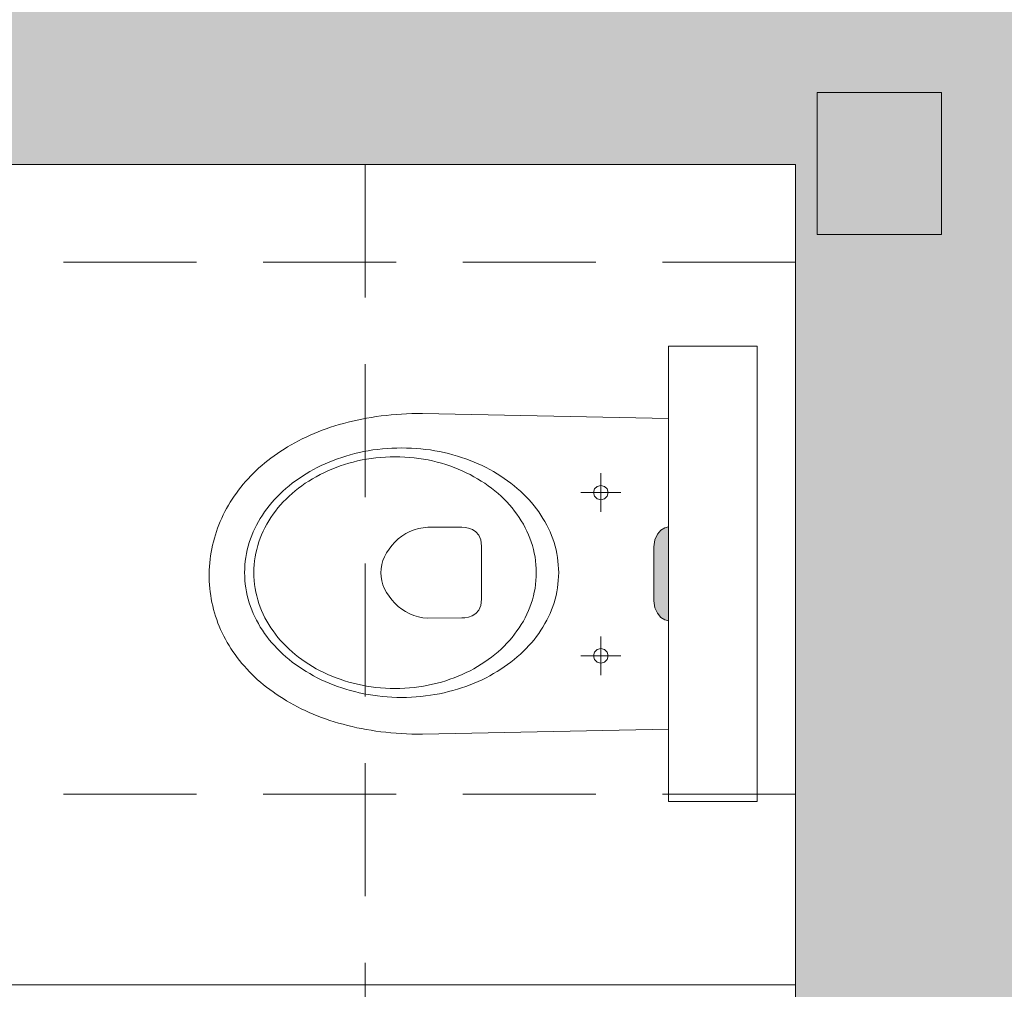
# Model space of a CAD drawing. Header units: millimetres. Extents: x -23540 to 53212, y -37964 to 41185.
# Tile 18 of 203: x -15002 to -14891, y -31696 to -31587. Entities that reach past the tile are written whole.
import ezdxf

# ---------------------------------------------------------------- set-up
doc = ezdxf.new("R2010")
doc.units = ezdxf.units.MM
doc.linetypes.add('DASHEDX2', pattern=[1.5, 1, -0.5])
doc.layers.get('0').update_dxf_attribs({"lineweight": 18})
for name, color, linetype, lineweight in [('PG_PRZERYWANE_ŚREDNIE', 1, 'DASHEDX2', 18), ('PG_WIDOKOWE_CIENKIE', 1, 'Continuous', 18), ('PG_ŚCIANY_DZIAŁOWE', 3, 'Continuous', 18)]:
    doc.layers.add(name, color=color, linetype=linetype, lineweight=lineweight)

msp = doc.modelspace()

# ---------------------------------------------------------------- hatches: boundary and pattern name
at = {"lineweight": 18, "true_color": 0x636466, "transparency": 33554559}
h = msp.add_hatch(color=251, dxfattribs=at)
h.dxf.hatch_style = 1
h.paths.add_polyline_path([(-14930.76, -31652.4), (-14930.66, -31653.17), (-14930.37, -31653.79), (-14929.98, -31654.25), (-14929.54, -31654.54), (-14929.12, -31654.64), (-14929.12, -31644.04), (-14929.54, -31644.15), (-14929.98, -31644.43), (-14930.37, -31644.89), (-14930.66, -31645.51), (-14930.76, -31646.29)])
at = {"layer": 'PG_ŚCIANY_DZIAŁOWE', "true_color": 0x636466, "transparency": 33554610}
h = msp.add_hatch(color=251, dxfattribs=at)
h.dxf.hatch_style = 1
h.paths.add_polyline_path([(-14660.86, -31379.19), (-14697.79, -31379.19), (-14697.79, -31847.69), (-14871.79, -31847.69), (-14871.79, -31463.69), (-14871.79, -31355.69), (-14994.29, -31355.69), (-14994.29, -31374.19), (-14914.79, -31374.19), (-14914.79, -31584.69), (-15162.29, -31584.69), (-15162.29, -31374.19), (-15095.29, -31374.19), (-15095.29, -31355.69), (-15188.79, -31355.69), (-15188.79, -31374.19), (-15176.79, -31374.19), (-15176.79, -31603.19), (-14914.79, -31603.19), (-14914.79, -31789.19), (-15289.79, -31789.19), (-15289.79, -31374.19), (-15289.79, -31355.69), (-15339.79, -31355.69), (-15339.79, -31371.69), (-15308.29, -31371.69), (-15308.29, -31810.19), (-15108.79, -31810.19), (-15108.79, -31817.19), (-15099.79, -31817.19), (-15099.79, -31810.19), (-14910.79, -31810.19), (-14910.79, -31975.69), (-14924.29, -31975.69), (-14924.29, -32047.69), (-14849.24, -32047.69), (-14849.24, -31893.65), (-14660.86, -31893.65)])
h.paths.add_polyline_path([(-14697.79, -31239.19), (-14660.86, -31239.19), (-14660.86, -31204.69), (-14697.79, -31234.69)])

# ---------------------------------------------------------------- linework, layer by layer
at = {"color": 251, "lineweight": 20, "true_color": 0x636466}
for p, q in [((-15176.79, -31603.19), (-14914.79, -31603.19)), ((-14914.79, -31603.19), (-14914.79, -31789.19)), ((-14914.79, -31695.69), (-15043.79, -31695.69))]:
    msp.add_line(p, q, dxfattribs=at)
at = {"color": 251, "lineweight": 18, "true_color": 0x636466}
for p, q in [((-14929.12, -31623.68), (-14929.12, -31675)), ((-14929.12, -31623.68), (-14919.12, -31623.68)), ((-14919.12, -31623.68), (-14919.12, -31675)), ((-14929.12, -31675), (-14919.12, -31675))]:
    msp.add_line(p, q, dxfattribs=at)
at = {"color": 251, "lineweight": 13, "true_color": 0x636466}
for p, q in [((-14959.79, -31631.37), (-14960.36, -31631.42)), ((-14959.21, -31631.33), (-14959.79, -31631.37)), ((-14958.63, -31631.3), (-14959.21, -31631.33)), ((-14958.03, -31631.28), (-14958.63, -31631.3)), ((-14957.44, -31631.27), (-14958.03, -31631.28)), ((-14956.83, -31631.27), (-14957.44, -31631.27)), ((-14929.12, -31631.82), (-14956.83, -31631.27)), ((-14965.73, -31632.38), (-14966.22, -31632.52)), ((-14965.22, -31632.24), (-14965.73, -31632.38)), ((-14964.71, -31632.12), (-14965.22, -31632.24)), ((-14964.19, -31632), (-14964.71, -31632.12)), ((-14963.66, -31631.89), (-14964.19, -31632)), ((-14963.13, -31631.79), (-14963.66, -31631.89)), ((-14962.59, -31631.7), (-14963.13, -31631.79)), ((-14962.04, -31631.62), (-14962.59, -31631.7)), ((-14961.49, -31631.54), (-14962.04, -31631.62)), ((-14960.93, -31631.48), (-14961.49, -31631.54)), ((-14960.36, -31631.42), (-14960.93, -31631.48)), ((-14969.06, -31633.53), (-14969.51, -31633.72)), ((-14968.61, -31633.34), (-14969.06, -31633.53)), ((-14968.15, -31633.16), (-14968.61, -31633.34)), ((-14967.68, -31632.99), (-14968.15, -31633.16)), ((-14967.2, -31632.82), (-14967.68, -31632.99)), ((-14966.72, -31632.67), (-14967.2, -31632.82)), ((-14966.22, -31632.52), (-14966.72, -31632.67)), ((-14971.22, -31634.56), (-14971.63, -31634.79)), ((-14970.8, -31634.34), (-14971.22, -31634.56)), ((-14970.38, -31634.13), (-14970.8, -31634.34)), ((-14969.95, -31633.92), (-14970.38, -31634.13)), ((-14969.51, -31633.72), (-14969.95, -31633.92)), ((-14973.18, -31635.77), (-14973.55, -31636.03)), ((-14972.81, -31635.51), (-14973.18, -31635.77)), ((-14972.42, -31635.27), (-14972.81, -31635.51)), ((-14972.03, -31635.03), (-14972.42, -31635.27)), ((-14971.63, -31634.79), (-14972.03, -31635.03)), ((-14964.97, -31635.92), (-14964.47, -31635.79)), ((-14964.47, -31635.79), (-14963.97, -31635.67)), ((-14963.97, -31635.67), (-14963.46, -31635.56)), ((-14963.46, -31635.56), (-14962.94, -31635.47)), ((-14962.94, -31635.47), (-14962.42, -31635.38)), ((-14962.42, -31635.38), (-14961.89, -31635.31)), ((-14961.89, -31635.31), (-14961.36, -31635.25)), ((-14961.36, -31635.25), (-14960.82, -31635.21)), ((-14960.82, -31635.21), (-14960.28, -31635.18)), ((-14960.28, -31635.18), (-14959.74, -31635.16)), ((-14959.74, -31635.16), (-14959.19, -31635.15)), ((-14959.19, -31635.15), (-14959.19, -31635.14)), ((-14959.19, -31635.15), (-14958.64, -31635.16)), ((-14958.64, -31635.16), (-14958.09, -31635.18)), ((-14958.09, -31635.18), (-14957.55, -31635.21)), ((-14957.55, -31635.21), (-14957.01, -31635.25)), ((-14957.01, -31635.25), (-14956.48, -31635.31)), ((-14956.48, -31635.31), (-14955.95, -31635.38)), ((-14955.95, -31635.38), (-14955.43, -31635.47)), ((-14955.43, -31635.47), (-14954.92, -31635.56)), ((-14954.92, -31635.56), (-14954.41, -31635.67)), ((-14954.41, -31635.67), (-14953.9, -31635.79)), ((-14953.9, -31635.79), (-14953.41, -31635.92)), ((-14974.61, -31636.84), (-14974.94, -31637.12)), ((-14974.26, -31636.56), (-14974.61, -31636.84)), ((-14973.91, -31636.29), (-14974.26, -31636.56)), ((-14973.55, -31636.03), (-14973.91, -31636.29)), ((-14967.81, -31636.94), (-14967.35, -31636.74)), ((-14967.35, -31636.74), (-14966.89, -31636.56)), ((-14966.89, -31636.56), (-14966.42, -31636.38)), ((-14966.42, -31636.38), (-14965.94, -31636.22)), ((-14965.94, -31636.22), (-14965.46, -31636.06)), ((-14965.63, -31637.02), (-14965.14, -31636.88)), ((-14965.46, -31636.06), (-14964.97, -31635.92)), ((-14965.14, -31636.88), (-14964.65, -31636.74)), ((-14964.65, -31636.74), (-14964.15, -31636.62)), ((-14964.15, -31636.62), (-14963.64, -31636.51)), ((-14963.64, -31636.51), (-14963.13, -31636.42)), ((-14963.13, -31636.42), (-14962.61, -31636.34)), ((-14962.61, -31636.34), (-14962.08, -31636.27)), ((-14962.08, -31636.27), (-14961.55, -31636.22)), ((-14961.55, -31636.22), (-14961.01, -31636.18)), ((-14961.01, -31636.18), (-14960.47, -31636.16)), ((-14960.47, -31636.16), (-14959.92, -31636.15)), ((-14959.92, -31636.15), (-14959.92, -31636.15)), ((-14959.92, -31636.15), (-14959.38, -31636.16)), ((-14959.38, -31636.16), (-14958.84, -31636.18)), ((-14958.84, -31636.18), (-14958.3, -31636.22)), ((-14958.3, -31636.22), (-14957.77, -31636.27)), ((-14957.77, -31636.27), (-14957.24, -31636.34)), ((-14957.24, -31636.34), (-14956.72, -31636.42)), ((-14956.72, -31636.42), (-14956.21, -31636.51)), ((-14956.21, -31636.51), (-14955.7, -31636.62)), ((-14955.7, -31636.62), (-14955.2, -31636.74)), ((-14955.2, -31636.74), (-14954.71, -31636.88)), ((-14954.71, -31636.88), (-14954.22, -31637.02)), ((-14953.41, -31635.92), (-14952.91, -31636.06)), ((-14952.91, -31636.06), (-14952.43, -31636.22)), ((-14952.43, -31636.22), (-14951.95, -31636.38)), ((-14951.95, -31636.38), (-14951.48, -31636.56)), ((-14951.48, -31636.56), (-14951.02, -31636.74)), ((-14951.02, -31636.74), (-14950.57, -31636.94)), ((-14975.89, -31638), (-14976.19, -31638.31)), ((-14975.58, -31637.71), (-14975.89, -31638)), ((-14975.27, -31637.41), (-14975.58, -31637.71)), ((-14974.94, -31637.12), (-14975.27, -31637.41)), ((-14969.95, -31638.06), (-14969.54, -31637.82)), ((-14969.54, -31637.82), (-14969.12, -31637.59)), ((-14969.12, -31637.59), (-14968.69, -31637.36)), ((-14968.69, -31637.36), (-14968.25, -31637.14)), ((-14968.38, -31638.16), (-14967.95, -31637.94)), ((-14968.25, -31637.14), (-14967.81, -31636.94)), ((-14967.95, -31637.94), (-14967.5, -31637.73)), ((-14967.5, -31637.73), (-14967.05, -31637.54)), ((-14967.05, -31637.54), (-14966.58, -31637.35)), ((-14966.58, -31637.35), (-14966.11, -31637.18)), ((-14966.11, -31637.18), (-14965.63, -31637.02)), ((-14954.22, -31637.02), (-14953.74, -31637.18)), ((-14953.74, -31637.18), (-14953.27, -31637.35)), ((-14953.27, -31637.35), (-14952.8, -31637.54)), ((-14952.8, -31637.54), (-14952.35, -31637.73)), ((-14952.35, -31637.73), (-14951.9, -31637.94)), ((-14951.9, -31637.94), (-14951.46, -31638.16)), ((-14950.57, -31636.94), (-14950.12, -31637.14)), ((-14950.12, -31637.14), (-14949.68, -31637.36)), ((-14949.68, -31637.36), (-14949.25, -31637.59)), ((-14949.25, -31637.59), (-14948.83, -31637.82)), ((-14948.83, -31637.82), (-14948.42, -31638.06)), ((-14936.74, -31642.37), (-14936.74, -31638)), ((-14976.77, -31638.93), (-14977.04, -31639.25)), ((-14976.49, -31638.62), (-14976.77, -31638.93)), ((-14976.19, -31638.31), (-14976.49, -31638.62)), ((-14971.87, -31639.42), (-14971.51, -31639.13)), ((-14971.51, -31639.13), (-14971.13, -31638.85)), ((-14971.13, -31638.85), (-14970.75, -31638.58)), ((-14970.75, -31638.58), (-14970.36, -31638.32)), ((-14970.43, -31639.41), (-14970.04, -31639.14)), ((-14970.36, -31638.32), (-14969.95, -31638.06)), ((-14970.04, -31639.14), (-14969.64, -31638.88)), ((-14969.64, -31638.88), (-14969.23, -31638.63)), ((-14969.23, -31638.63), (-14968.81, -31638.39)), ((-14968.81, -31638.39), (-14968.38, -31638.16)), ((-14951.46, -31638.16), (-14951.04, -31638.39)), ((-14951.04, -31638.39), (-14950.62, -31638.63)), ((-14950.62, -31638.63), (-14950.21, -31638.88)), ((-14950.21, -31638.88), (-14949.81, -31639.14)), ((-14949.81, -31639.14), (-14949.42, -31639.41)), ((-14948.42, -31638.06), (-14948.02, -31638.32)), ((-14948.02, -31638.32), (-14947.62, -31638.58)), ((-14947.62, -31638.58), (-14947.24, -31638.85)), ((-14947.24, -31638.85), (-14946.87, -31639.13)), ((-14946.87, -31639.13), (-14946.5, -31639.42)), ((-14977.81, -31640.24), (-14978.05, -31640.58)), ((-14977.56, -31639.91), (-14977.81, -31640.24)), ((-14977.31, -31639.58), (-14977.56, -31639.91)), ((-14977.04, -31639.25), (-14977.31, -31639.58)), ((-14972.89, -31640.33), (-14972.56, -31640.02)), ((-14972.56, -31640.02), (-14972.22, -31639.72)), ((-14972.22, -31639.72), (-14971.87, -31639.42)), ((-14971.52, -31640.29), (-14971.17, -31639.99)), ((-14971.17, -31639.99), (-14970.8, -31639.69)), ((-14970.8, -31639.69), (-14970.43, -31639.41)), ((-14949.42, -31639.41), (-14949.05, -31639.69)), ((-14949.05, -31639.69), (-14948.68, -31639.99)), ((-14948.68, -31639.99), (-14948.32, -31640.29)), ((-14946.5, -31639.42), (-14946.15, -31639.72)), ((-14946.15, -31639.72), (-14945.81, -31640.02)), ((-14945.81, -31640.02), (-14945.48, -31640.33)), ((-14938.99, -31640.18), (-14934.49, -31640.18)), ((-14937.45, -31639.77), (-14937.56, -31640.18)), ((-14937.56, -31640.18), (-14937.45, -31640.6)), ((-14937.15, -31639.48), (-14937.45, -31639.77)), ((-14936.74, -31639.37), (-14937.15, -31639.48)), ((-14936.33, -31639.48), (-14936.74, -31639.37)), ((-14936.03, -31639.77), (-14936.33, -31639.48)), ((-14935.92, -31640.18), (-14936.03, -31639.77)), ((-14936.03, -31640.6), (-14935.92, -31640.18)), ((-14978.5, -31641.27), (-14978.71, -31641.62)), ((-14978.28, -31640.92), (-14978.5, -31641.27)), ((-14978.05, -31640.58), (-14978.28, -31640.92)), ((-14974.1, -31641.66), (-14973.82, -31641.32)), ((-14973.82, -31641.32), (-14973.52, -31640.98)), ((-14973.52, -31640.98), (-14973.21, -31640.65)), ((-14973.21, -31640.65), (-14972.89, -31640.33)), ((-14972.82, -31641.58), (-14972.52, -31641.24)), ((-14972.52, -31641.24), (-14972.2, -31640.91)), ((-14972.2, -31640.91), (-14971.87, -31640.6)), ((-14971.87, -31640.6), (-14971.52, -31640.29)), ((-14948.32, -31640.29), (-14947.98, -31640.6)), ((-14947.98, -31640.6), (-14947.65, -31640.91)), ((-14947.65, -31640.91), (-14947.33, -31641.24)), ((-14947.33, -31641.24), (-14947.03, -31641.58)), ((-14945.48, -31640.33), (-14945.16, -31640.65)), ((-14945.16, -31640.65), (-14944.85, -31640.98)), ((-14944.85, -31640.98), (-14944.56, -31641.32)), ((-14944.56, -31641.32), (-14944.27, -31641.66)), ((-14937.45, -31640.6), (-14937.15, -31640.89)), ((-14937.15, -31640.89), (-14936.74, -31641)), ((-14936.74, -31641), (-14936.33, -31640.89)), ((-14936.33, -31640.89), (-14936.03, -31640.6)), ((-14979.1, -31642.33), (-14979.28, -31642.69)), ((-14978.91, -31641.97), (-14979.1, -31642.33)), ((-14978.71, -31641.62), (-14978.91, -31641.97)), ((-14974.88, -31642.72), (-14974.63, -31642.36)), ((-14974.63, -31642.36), (-14974.37, -31642.01)), ((-14974.37, -31642.01), (-14974.1, -31641.66)), ((-14973.66, -31642.63), (-14973.4, -31642.27)), ((-14973.4, -31642.27), (-14973.12, -31641.92)), ((-14973.12, -31641.92), (-14972.82, -31641.58)), ((-14947.03, -31641.58), (-14946.73, -31641.92)), ((-14946.73, -31641.92), (-14946.45, -31642.27)), ((-14946.45, -31642.27), (-14946.19, -31642.63)), ((-14944.27, -31641.66), (-14944, -31642.01)), ((-14944, -31642.01), (-14943.74, -31642.36)), ((-14943.74, -31642.36), (-14943.5, -31642.72)), ((-14979.62, -31643.43), (-14979.77, -31643.81)), ((-14979.46, -31643.06), (-14979.62, -31643.43)), ((-14979.28, -31642.69), (-14979.46, -31643.06)), ((-14975.54, -31643.84), (-14975.33, -31643.46)), ((-14975.33, -31643.46), (-14975.11, -31643.09)), ((-14975.11, -31643.09), (-14974.88, -31642.72)), ((-14974.38, -31643.75), (-14974.15, -31643.37)), ((-14974.15, -31643.37), (-14973.91, -31643)), ((-14973.91, -31643), (-14973.66, -31642.63)), ((-14946.19, -31642.63), (-14945.93, -31643)), ((-14945.93, -31643), (-14945.7, -31643.37)), ((-14945.7, -31643.37), (-14945.47, -31643.75)), ((-14943.5, -31642.72), (-14943.26, -31643.09)), ((-14943.26, -31643.09), (-14943.04, -31643.46)), ((-14943.04, -31643.46), (-14942.84, -31643.84)), ((-14980.05, -31644.56), (-14980.17, -31644.95)), ((-14979.92, -31644.18), (-14980.05, -31644.56)), ((-14979.77, -31643.81), (-14979.92, -31644.18)), ((-14976.07, -31645.01), (-14975.91, -31644.62)), ((-14975.91, -31644.62), (-14975.73, -31644.23)), ((-14975.73, -31644.23), (-14975.54, -31643.84)), ((-14974.96, -31644.93), (-14974.78, -31644.53)), ((-14974.78, -31644.53), (-14974.59, -31644.14)), ((-14974.59, -31644.14), (-14974.38, -31643.75)), ((-14958.72, -31644.81), (-14958.26, -31644.57)), ((-14958.26, -31644.57), (-14957.78, -31644.37)), ((-14957.78, -31644.37), (-14957.28, -31644.23)), ((-14957.28, -31644.23), (-14956.76, -31644.14)), ((-14956.76, -31644.14), (-14956.24, -31644.1)), ((-14956.24, -31644.1), (-14952.4, -31644.1)), ((-14952.4, -31644.1), (-14952.04, -31644.12)), ((-14952.04, -31644.12), (-14951.64, -31644.19)), ((-14951.64, -31644.19), (-14951.22, -31644.34)), ((-14951.22, -31644.34), (-14950.83, -31644.6)), ((-14950.83, -31644.6), (-14950.5, -31644.98)), ((-14945.47, -31643.75), (-14945.26, -31644.14)), ((-14945.26, -31644.14), (-14945.07, -31644.53)), ((-14945.07, -31644.53), (-14944.89, -31644.93)), ((-14942.84, -31643.84), (-14942.64, -31644.23)), ((-14942.64, -31644.23), (-14942.46, -31644.62)), ((-14942.46, -31644.62), (-14942.3, -31645.01)), ((-14930.37, -31644.89), (-14929.98, -31644.43)), ((-14929.98, -31644.43), (-14929.54, -31644.15)), ((-14929.54, -31644.15), (-14929.12, -31644.04)), ((-14980.39, -31645.72), (-14980.49, -31646.12)), ((-14980.29, -31645.33), (-14980.39, -31645.72)), ((-14980.17, -31644.95), (-14980.29, -31645.33)), ((-14976.36, -31645.82), (-14976.22, -31645.41)), ((-14976.22, -31645.41), (-14976.07, -31645.01)), ((-14975.4, -31646.16), (-14975.27, -31645.75)), ((-14975.27, -31645.75), (-14975.12, -31645.34)), ((-14975.12, -31645.34), (-14974.96, -31644.93)), ((-14960.3, -31646.15), (-14959.95, -31645.77)), ((-14959.95, -31645.77), (-14959.57, -31645.41)), ((-14959.57, -31645.41), (-14959.16, -31645.09)), ((-14959.16, -31645.09), (-14958.72, -31644.81)), ((-14950.5, -31644.98), (-14950.28, -31645.51)), ((-14950.28, -31645.51), (-14950.2, -31646.22)), ((-14944.89, -31644.93), (-14944.73, -31645.34)), ((-14944.73, -31645.34), (-14944.58, -31645.75)), ((-14944.58, -31645.75), (-14944.45, -31646.16)), ((-14942.3, -31645.01), (-14942.15, -31645.41)), ((-14942.15, -31645.41), (-14942.01, -31645.82)), ((-14930.76, -31646.29), (-14930.66, -31645.51)), ((-14930.66, -31645.51), (-14930.37, -31644.89)), ((-14980.64, -31646.91), (-14980.71, -31647.31)), ((-14980.57, -31646.51), (-14980.64, -31646.91)), ((-14980.49, -31646.12), (-14980.57, -31646.51)), ((-14976.67, -31647.06), (-14976.58, -31646.64)), ((-14976.58, -31646.64), (-14976.48, -31646.23)), ((-14976.48, -31646.23), (-14976.36, -31645.82)), ((-14975.61, -31647.01), (-14975.52, -31646.59)), ((-14975.52, -31646.59), (-14975.4, -31646.16)), ((-14960.88, -31646.98), (-14960.61, -31646.55)), ((-14960.61, -31646.55), (-14960.3, -31646.15)), ((-14950.2, -31646.22), (-14950.2, -31646.21)), ((-14950.2, -31646.22), (-14950.2, -31649.44)), ((-14944.45, -31646.16), (-14944.33, -31646.59)), ((-14944.33, -31646.59), (-14944.24, -31647.01)), ((-14942.01, -31645.82), (-14941.89, -31646.23)), ((-14941.89, -31646.23), (-14941.79, -31646.64)), ((-14941.79, -31646.64), (-14941.7, -31647.06)), ((-14930.76, -31646.29), (-14930.76, -31652.4)), ((-14980.76, -31647.71), (-14980.8, -31648.12)), ((-14980.71, -31647.31), (-14980.76, -31647.71)), ((-14976.85, -31648.34), (-14976.81, -31647.91)), ((-14976.81, -31647.91), (-14976.75, -31647.49)), ((-14976.75, -31647.49), (-14976.67, -31647.06)), ((-14975.8, -31648.32), (-14975.76, -31647.88)), ((-14975.76, -31647.88), (-14975.69, -31647.44)), ((-14975.69, -31647.44), (-14975.61, -31647.01)), ((-14961.42, -31648.31), (-14961.29, -31647.86)), ((-14961.29, -31647.86), (-14961.11, -31647.41)), ((-14961.11, -31647.41), (-14960.88, -31646.98)), ((-14944.24, -31647.01), (-14944.15, -31647.44)), ((-14944.15, -31647.44), (-14944.09, -31647.88)), ((-14944.09, -31647.88), (-14944.05, -31648.32)), ((-14941.7, -31647.06), (-14941.63, -31647.49)), ((-14941.63, -31647.49), (-14941.57, -31647.91)), ((-14941.57, -31647.91), (-14941.53, -31648.34)), ((-14980.86, -31648.93), (-14980.87, -31649.35)), ((-14980.83, -31648.53), (-14980.86, -31648.93)), ((-14980.8, -31648.12), (-14980.83, -31648.53)), ((-14976.88, -31649.21), (-14976.87, -31648.78)), ((-14976.87, -31648.78), (-14976.85, -31648.34)), ((-14975.84, -31649.21), (-14975.83, -31648.76)), ((-14975.83, -31648.76), (-14975.8, -31648.32)), ((-14961.54, -31649.22), (-14961.51, -31648.77)), ((-14961.51, -31648.77), (-14961.42, -31648.31)), ((-14944.05, -31648.32), (-14944.02, -31648.76)), ((-14944.02, -31648.76), (-14944.01, -31649.21)), ((-14941.53, -31648.34), (-14941.5, -31648.78)), ((-14941.5, -31648.78), (-14941.49, -31649.21)), ((-14980.87, -31649.35), (-14980.87, -31649.76)), ((-14980.87, -31649.76), (-14980.86, -31650.17)), ((-14980.86, -31650.17), (-14980.83, -31650.58)), ((-14976.87, -31649.65), (-14976.88, -31649.21)), ((-14976.88, -31649.21), (-14976.88, -31649.21)), ((-14976.85, -31650.08), (-14976.87, -31649.65)), ((-14976.81, -31650.51), (-14976.85, -31650.08)), ((-14975.83, -31649.66), (-14975.84, -31649.21)), ((-14975.84, -31649.21), (-14975.84, -31649.21)), ((-14975.8, -31650.1), (-14975.83, -31649.66)), ((-14975.76, -31650.54), (-14975.8, -31650.1)), ((-14961.51, -31649.66), (-14961.54, -31649.22)), ((-14961.43, -31650.12), (-14961.51, -31649.66)), ((-14961.29, -31650.57), (-14961.43, -31650.12)), ((-14950.2, -31649.44), (-14950.2, -31652.2)), ((-14944.05, -31650.1), (-14944.09, -31650.54)), ((-14944.02, -31649.66), (-14944.05, -31650.1)), ((-14944.01, -31649.21), (-14944.02, -31649.66)), ((-14944.01, -31649.21), (-14944.01, -31649.21)), ((-14941.53, -31650.08), (-14941.57, -31650.51)), ((-14941.5, -31649.65), (-14941.53, -31650.08)), ((-14941.49, -31649.21), (-14941.5, -31649.65)), ((-14980.83, -31650.58), (-14980.8, -31650.98)), ((-14980.8, -31650.98), (-14980.76, -31651.38)), ((-14976.75, -31650.94), (-14976.81, -31650.51)), ((-14976.67, -31651.36), (-14976.75, -31650.94)), ((-14975.69, -31650.98), (-14975.76, -31650.54)), ((-14975.61, -31651.41), (-14975.69, -31650.98)), ((-14961.11, -31651.02), (-14961.29, -31650.57)), ((-14960.88, -31651.45), (-14961.11, -31651.02)), ((-14944.15, -31650.98), (-14944.24, -31651.41)), ((-14944.09, -31650.54), (-14944.15, -31650.98)), ((-14941.63, -31650.94), (-14941.7, -31651.36)), ((-14941.57, -31650.51), (-14941.63, -31650.94)), ((-14980.76, -31651.38), (-14980.7, -31651.78)), ((-14980.7, -31651.78), (-14980.64, -31652.18)), ((-14980.64, -31652.18), (-14980.56, -31652.58)), ((-14976.58, -31651.78), (-14976.67, -31651.36)), ((-14976.48, -31652.2), (-14976.58, -31651.78)), ((-14976.36, -31652.61), (-14976.48, -31652.2)), ((-14975.52, -31651.84), (-14975.61, -31651.41)), ((-14975.4, -31652.26), (-14975.52, -31651.84)), ((-14975.27, -31652.68), (-14975.4, -31652.26)), ((-14960.61, -31651.87), (-14960.88, -31651.45)), ((-14960.3, -31652.28), (-14960.61, -31651.87)), ((-14959.96, -31652.66), (-14960.3, -31652.28)), ((-14950.2, -31652.2), (-14950.28, -31652.91)), ((-14944.45, -31652.26), (-14944.58, -31652.68)), ((-14944.33, -31651.84), (-14944.45, -31652.26)), ((-14944.24, -31651.41), (-14944.33, -31651.84)), ((-14941.89, -31652.2), (-14942.01, -31652.61)), ((-14941.79, -31651.78), (-14941.89, -31652.2)), ((-14941.7, -31651.36), (-14941.79, -31651.78)), ((-14930.76, -31652.4), (-14930.66, -31653.17)), ((-14980.56, -31652.58), (-14980.47, -31652.97)), ((-14980.47, -31652.97), (-14980.38, -31653.36)), ((-14980.38, -31653.36), (-14980.27, -31653.75)), ((-14976.22, -31653.01), (-14976.36, -31652.61)), ((-14976.07, -31653.41), (-14976.22, -31653.01)), ((-14975.91, -31653.81), (-14976.07, -31653.41)), ((-14975.12, -31653.09), (-14975.27, -31652.68)), ((-14974.96, -31653.49), (-14975.12, -31653.09)), ((-14974.78, -31653.89), (-14974.96, -31653.49)), ((-14959.58, -31653.01), (-14959.96, -31652.66)), ((-14959.17, -31653.33), (-14959.58, -31653.01)), ((-14958.74, -31653.61), (-14959.17, -31653.33)), ((-14950.5, -31653.44), (-14950.83, -31653.82)), ((-14950.28, -31652.91), (-14950.5, -31653.44)), ((-14944.89, -31653.49), (-14945.07, -31653.89)), ((-14944.73, -31653.09), (-14944.89, -31653.49)), ((-14944.58, -31652.68), (-14944.73, -31653.09)), ((-14942.3, -31653.41), (-14942.46, -31653.81)), ((-14942.15, -31653.01), (-14942.3, -31653.41)), ((-14942.01, -31652.61), (-14942.15, -31653.01)), ((-14930.66, -31653.17), (-14930.37, -31653.79)), ((-14980.27, -31653.75), (-14980.15, -31654.13)), ((-14980.15, -31654.13), (-14980.02, -31654.51)), ((-14980.02, -31654.51), (-14979.89, -31654.89)), ((-14975.73, -31654.2), (-14975.91, -31653.81)), ((-14975.54, -31654.58), (-14975.73, -31654.2)), ((-14975.33, -31654.96), (-14975.54, -31654.58)), ((-14974.59, -31654.29), (-14974.78, -31653.89)), ((-14974.38, -31654.67), (-14974.59, -31654.29)), ((-14974.15, -31655.05), (-14974.38, -31654.67)), ((-14958.28, -31653.86), (-14958.74, -31653.61)), ((-14957.8, -31654.05), (-14958.28, -31653.86)), ((-14957.3, -31654.2), (-14957.8, -31654.05)), ((-14956.79, -31654.29), (-14957.3, -31654.2)), ((-14956.27, -31654.33), (-14956.79, -31654.29)), ((-14952.42, -31654.31), (-14956.27, -31654.33)), ((-14952.06, -31654.3), (-14952.42, -31654.31)), ((-14951.65, -31654.23), (-14952.06, -31654.3)), ((-14951.23, -31654.08), (-14951.65, -31654.23)), ((-14950.83, -31653.82), (-14951.23, -31654.08)), ((-14945.47, -31654.67), (-14945.7, -31655.05)), ((-14945.26, -31654.29), (-14945.47, -31654.67)), ((-14945.07, -31653.89), (-14945.26, -31654.29)), ((-14942.84, -31654.58), (-14943.04, -31654.96)), ((-14942.64, -31654.2), (-14942.84, -31654.58)), ((-14942.46, -31653.81), (-14942.64, -31654.2)), ((-14930.37, -31653.79), (-14929.98, -31654.25)), ((-14929.98, -31654.25), (-14929.54, -31654.54)), ((-14929.54, -31654.54), (-14929.12, -31654.64)), ((-14979.89, -31654.89), (-14979.74, -31655.26)), ((-14979.74, -31655.26), (-14979.58, -31655.63)), ((-14979.58, -31655.63), (-14979.41, -31656)), ((-14975.11, -31655.34), (-14975.33, -31654.96)), ((-14974.88, -31655.7), (-14975.11, -31655.34)), ((-14974.63, -31656.06), (-14974.88, -31655.7)), ((-14973.91, -31655.43), (-14974.15, -31655.05)), ((-14973.66, -31655.79), (-14973.91, -31655.43)), ((-14973.4, -31656.15), (-14973.66, -31655.79)), ((-14946.19, -31655.79), (-14946.45, -31656.15)), ((-14945.93, -31655.43), (-14946.19, -31655.79)), ((-14945.7, -31655.05), (-14945.93, -31655.43)), ((-14943.5, -31655.7), (-14943.74, -31656.06)), ((-14943.26, -31655.34), (-14943.5, -31655.7)), ((-14943.04, -31654.96), (-14943.26, -31655.34)), ((-14979.41, -31656), (-14979.23, -31656.36)), ((-14979.23, -31656.36), (-14979.04, -31656.72)), ((-14979.04, -31656.72), (-14978.84, -31657.07)), ((-14974.37, -31656.42), (-14974.63, -31656.06)), ((-14974.1, -31656.77), (-14974.37, -31656.42)), ((-14973.82, -31657.11), (-14974.1, -31656.77)), ((-14973.12, -31656.51), (-14973.4, -31656.15)), ((-14972.82, -31656.85), (-14973.12, -31656.51)), ((-14972.52, -31657.18), (-14972.82, -31656.85)), ((-14947.03, -31656.85), (-14947.33, -31657.18)), ((-14946.73, -31656.51), (-14947.03, -31656.85)), ((-14946.45, -31656.15), (-14946.73, -31656.51)), ((-14944.27, -31656.77), (-14944.56, -31657.11)), ((-14944, -31656.42), (-14944.27, -31656.77)), ((-14943.74, -31656.06), (-14944, -31656.42)), ((-14936.74, -31660.78), (-14936.74, -31656.41)), ((-14978.84, -31657.07), (-14978.64, -31657.42)), ((-14978.64, -31657.42), (-14978.42, -31657.77)), ((-14978.42, -31657.77), (-14978.19, -31658.11)), ((-14973.52, -31657.44), (-14973.82, -31657.11)), ((-14973.21, -31657.77), (-14973.52, -31657.44)), ((-14972.89, -31658.09), (-14973.21, -31657.77)), ((-14972.2, -31657.51), (-14972.52, -31657.18)), ((-14971.87, -31657.83), (-14972.2, -31657.51)), ((-14971.52, -31658.14), (-14971.87, -31657.83)), ((-14947.98, -31657.83), (-14948.32, -31658.14)), ((-14947.65, -31657.51), (-14947.98, -31657.83)), ((-14947.33, -31657.18), (-14947.65, -31657.51)), ((-14945.16, -31657.77), (-14945.48, -31658.09)), ((-14944.85, -31657.44), (-14945.16, -31657.77)), ((-14944.56, -31657.11), (-14944.85, -31657.44)), ((-14937.15, -31657.89), (-14937.45, -31658.18)), ((-14936.74, -31657.78), (-14937.15, -31657.89)), ((-14936.33, -31657.89), (-14936.74, -31657.78)), ((-14936.03, -31658.18), (-14936.33, -31657.89)), ((-14978.19, -31658.11), (-14977.95, -31658.45)), ((-14977.95, -31658.45), (-14977.71, -31658.79)), ((-14977.71, -31658.79), (-14977.45, -31659.11)), ((-14977.45, -31659.11), (-14977.19, -31659.44)), ((-14972.56, -31658.4), (-14972.89, -31658.09)), ((-14972.22, -31658.71), (-14972.56, -31658.4)), ((-14971.87, -31659), (-14972.22, -31658.71)), ((-14971.51, -31659.29), (-14971.87, -31659)), ((-14971.17, -31658.44), (-14971.52, -31658.14)), ((-14970.8, -31658.73), (-14971.17, -31658.44)), ((-14970.43, -31659.01), (-14970.8, -31658.73)), ((-14970.04, -31659.28), (-14970.43, -31659.01)), ((-14949.42, -31659.01), (-14949.81, -31659.28)), ((-14949.05, -31658.73), (-14949.42, -31659.01)), ((-14948.68, -31658.44), (-14949.05, -31658.73)), ((-14948.32, -31658.14), (-14948.68, -31658.44)), ((-14946.5, -31659), (-14946.87, -31659.29)), ((-14946.15, -31658.71), (-14946.5, -31659)), ((-14945.81, -31658.4), (-14946.15, -31658.71)), ((-14945.48, -31658.09), (-14945.81, -31658.4)), ((-14938.99, -31658.59), (-14934.49, -31658.59)), ((-14937.45, -31658.18), (-14937.56, -31658.59)), ((-14937.56, -31658.59), (-14937.45, -31659.01)), ((-14937.45, -31659.01), (-14937.15, -31659.3)), ((-14936.33, -31659.3), (-14936.03, -31659.01)), ((-14935.92, -31658.59), (-14936.03, -31658.18)), ((-14936.03, -31659.01), (-14935.92, -31658.59)), ((-14977.19, -31659.44), (-14976.91, -31659.76)), ((-14976.91, -31659.76), (-14976.63, -31660.07)), ((-14976.63, -31660.07), (-14976.34, -31660.38)), ((-14971.13, -31659.57), (-14971.51, -31659.29)), ((-14970.75, -31659.84), (-14971.13, -31659.57)), ((-14970.36, -31660.11), (-14970.75, -31659.84)), ((-14969.95, -31660.36), (-14970.36, -31660.11)), ((-14969.64, -31659.54), (-14970.04, -31659.28)), ((-14969.23, -31659.8), (-14969.64, -31659.54)), ((-14968.81, -31660.04), (-14969.23, -31659.8)), ((-14968.38, -31660.27), (-14968.81, -31660.04)), ((-14951.04, -31660.04), (-14951.46, -31660.27)), ((-14950.62, -31659.8), (-14951.04, -31660.04)), ((-14950.21, -31659.54), (-14950.62, -31659.8)), ((-14949.81, -31659.28), (-14950.21, -31659.54)), ((-14948.02, -31660.11), (-14948.42, -31660.36)), ((-14947.62, -31659.84), (-14948.02, -31660.11)), ((-14947.24, -31659.57), (-14947.62, -31659.84)), ((-14946.87, -31659.29), (-14947.24, -31659.57)), ((-14937.15, -31659.3), (-14936.74, -31659.41)), ((-14936.74, -31659.41), (-14936.33, -31659.3)), ((-14976.34, -31660.38), (-14976.04, -31660.69)), ((-14976.04, -31660.69), (-14975.73, -31660.99)), ((-14975.73, -31660.99), (-14975.41, -31661.28)), ((-14975.41, -31661.28), (-14975.08, -31661.57)), ((-14969.54, -31660.6), (-14969.95, -31660.36)), ((-14969.12, -31660.84), (-14969.54, -31660.6)), ((-14968.69, -31661.07), (-14969.12, -31660.84)), ((-14968.25, -31661.28), (-14968.69, -31661.07)), ((-14967.95, -31660.48), (-14968.38, -31660.27)), ((-14967.81, -31661.49), (-14968.25, -31661.28)), ((-14967.5, -31660.69), (-14967.95, -31660.48)), ((-14967.05, -31660.89), (-14967.5, -31660.69)), ((-14966.58, -31661.07), (-14967.05, -31660.89)), ((-14966.11, -31661.24), (-14966.58, -31661.07)), ((-14965.63, -31661.4), (-14966.11, -31661.24)), ((-14953.74, -31661.24), (-14954.22, -31661.4)), ((-14953.27, -31661.07), (-14953.74, -31661.24)), ((-14952.8, -31660.89), (-14953.27, -31661.07)), ((-14952.35, -31660.69), (-14952.8, -31660.89)), ((-14951.9, -31660.48), (-14952.35, -31660.69)), ((-14951.46, -31660.27), (-14951.9, -31660.48)), ((-14950.12, -31661.28), (-14950.57, -31661.49)), ((-14949.68, -31661.07), (-14950.12, -31661.28)), ((-14949.25, -31660.84), (-14949.68, -31661.07)), ((-14948.83, -31660.6), (-14949.25, -31660.84)), ((-14948.42, -31660.36), (-14948.83, -31660.6)), ((-14975.08, -31661.57), (-14974.74, -31661.85)), ((-14974.74, -31661.85), (-14974.4, -31662.13)), ((-14974.4, -31662.13), (-14974.04, -31662.4)), ((-14974.04, -31662.4), (-14973.68, -31662.66)), ((-14967.35, -31661.68), (-14967.81, -31661.49)), ((-14966.89, -31661.87), (-14967.35, -31661.68)), ((-14966.42, -31662.04), (-14966.89, -31661.87)), ((-14965.94, -31662.21), (-14966.42, -31662.04)), ((-14965.46, -31662.36), (-14965.94, -31662.21)), ((-14965.14, -31661.55), (-14965.63, -31661.4)), ((-14964.97, -31662.5), (-14965.46, -31662.36)), ((-14964.65, -31661.68), (-14965.14, -31661.55)), ((-14964.15, -31661.8), (-14964.65, -31661.68)), ((-14963.64, -31661.91), (-14964.15, -31661.8)), ((-14963.13, -31662.01), (-14963.64, -31661.91)), ((-14962.61, -31662.09), (-14963.13, -31662.01)), ((-14962.08, -31662.15), (-14962.61, -31662.09)), ((-14961.55, -31662.2), (-14962.08, -31662.15)), ((-14961.01, -31662.24), (-14961.55, -31662.2)), ((-14960.47, -31662.26), (-14961.01, -31662.24)), ((-14959.92, -31662.27), (-14960.47, -31662.26)), ((-14959.38, -31662.26), (-14959.92, -31662.27)), ((-14959.92, -31662.27), (-14959.92, -31662.27)), ((-14958.84, -31662.24), (-14959.38, -31662.26)), ((-14958.3, -31662.2), (-14958.84, -31662.24)), ((-14957.77, -31662.15), (-14958.3, -31662.2)), ((-14957.24, -31662.09), (-14957.77, -31662.15)), ((-14956.72, -31662.01), (-14957.24, -31662.09)), ((-14956.21, -31661.91), (-14956.72, -31662.01)), ((-14955.7, -31661.8), (-14956.21, -31661.91)), ((-14955.2, -31661.68), (-14955.7, -31661.8)), ((-14954.71, -31661.55), (-14955.2, -31661.68)), ((-14954.22, -31661.4), (-14954.71, -31661.55)), ((-14952.91, -31662.36), (-14953.41, -31662.5)), ((-14952.43, -31662.21), (-14952.91, -31662.36)), ((-14951.95, -31662.04), (-14952.43, -31662.21)), ((-14951.48, -31661.87), (-14951.95, -31662.04)), ((-14951.02, -31661.68), (-14951.48, -31661.87)), ((-14950.57, -31661.49), (-14951.02, -31661.68)), ((-14973.68, -31662.66), (-14973.31, -31662.92)), ((-14973.31, -31662.92), (-14972.93, -31663.18)), ((-14972.93, -31663.18), (-14972.55, -31663.42)), ((-14972.55, -31663.42), (-14972.15, -31663.66)), ((-14964.47, -31662.63), (-14964.97, -31662.5)), ((-14963.97, -31662.75), (-14964.47, -31662.63)), ((-14963.46, -31662.86), (-14963.97, -31662.75)), ((-14962.94, -31662.96), (-14963.46, -31662.86)), ((-14962.42, -31663.04), (-14962.94, -31662.96)), ((-14961.89, -31663.11), (-14962.42, -31663.04)), ((-14961.36, -31663.17), (-14961.89, -31663.11)), ((-14960.82, -31663.22), (-14961.36, -31663.17)), ((-14960.28, -31663.25), (-14960.82, -31663.22)), ((-14959.74, -31663.27), (-14960.28, -31663.25)), ((-14959.19, -31663.28), (-14959.74, -31663.27)), ((-14958.64, -31663.27), (-14959.19, -31663.28)), ((-14958.09, -31663.25), (-14958.64, -31663.27)), ((-14957.55, -31663.22), (-14958.09, -31663.25)), ((-14957.01, -31663.17), (-14957.55, -31663.22)), ((-14956.48, -31663.11), (-14957.01, -31663.17)), ((-14955.95, -31663.04), (-14956.48, -31663.11)), ((-14955.43, -31662.96), (-14955.95, -31663.04)), ((-14954.92, -31662.86), (-14955.43, -31662.96)), ((-14954.41, -31662.75), (-14954.92, -31662.86)), ((-14953.9, -31662.63), (-14954.41, -31662.75)), ((-14953.41, -31662.5), (-14953.9, -31662.63)), ((-14972.15, -31663.66), (-14971.75, -31663.9)), ((-14971.75, -31663.9), (-14971.33, -31664.13)), ((-14971.33, -31664.13), (-14970.92, -31664.35)), ((-14970.92, -31664.35), (-14970.49, -31664.56)), ((-14970.49, -31664.56), (-14970.05, -31664.77)), ((-14970.05, -31664.77), (-14969.61, -31664.97)), ((-14969.61, -31664.97), (-14969.16, -31665.16)), ((-14969.16, -31665.16), (-14968.7, -31665.35)), ((-14968.7, -31665.35), (-14968.23, -31665.53)), ((-14968.23, -31665.53), (-14967.76, -31665.7)), ((-14967.76, -31665.7), (-14967.28, -31665.87)), ((-14967.28, -31665.87), (-14966.79, -31666.02)), ((-14966.79, -31666.02), (-14966.3, -31666.17)), ((-14966.3, -31666.17), (-14965.79, -31666.31)), ((-14965.79, -31666.31), (-14965.28, -31666.45)), ((-14965.28, -31666.45), (-14964.77, -31666.57)), ((-14964.77, -31666.57), (-14964.24, -31666.69)), ((-14964.24, -31666.69), (-14963.71, -31666.8)), ((-14963.71, -31666.8), (-14963.17, -31666.9)), ((-14956.83, -31667.42), (-14929.12, -31666.87)), ((-14963.17, -31666.9), (-14962.63, -31666.99)), ((-14962.63, -31666.99), (-14962.08, -31667.07)), ((-14962.08, -31667.07), (-14961.52, -31667.15)), ((-14961.52, -31667.15), (-14960.96, -31667.21)), ((-14960.96, -31667.21), (-14960.39, -31667.27)), ((-14960.39, -31667.27), (-14959.81, -31667.32)), ((-14959.81, -31667.32), (-14959.23, -31667.36)), ((-14959.23, -31667.36), (-14958.64, -31667.39)), ((-14958.64, -31667.39), (-14958.04, -31667.41)), ((-14958.04, -31667.41), (-14957.44, -31667.42)), ((-14957.44, -31667.42), (-14956.83, -31667.42))]:
    msp.add_line(p, q, dxfattribs=at)
at = {"layer": 'PG_PRZERYWANE_ŚREDNIE', "color": 251, "lineweight": 15, "ltscale": 15, "true_color": 0x636466}
for p, q in [((-14963.29, -31603.19), (-14963.29, -31789.19)), ((-14914.79, -31614.19), (-15289.79, -31614.19)), ((-14914.79, -31674.19), (-15289.79, -31674.19))]:
    msp.add_line(p, q, dxfattribs=at)
at = {"layer": 'PG_WIDOKOWE_CIENKIE', "color": 251, "true_color": 0x636466}
for p, q in [((-14898.35, -31595.07), (-14912.35, -31595.07)), ((-14912.35, -31595.07), (-14912.35, -31611.07)), ((-14898.35, -31611.07), (-14898.35, -31595.07)), ((-14912.35, -31611.07), (-14898.35, -31611.07))]:
    msp.add_line(p, q, dxfattribs=at)

doc.saveas('drawing.dxf')
